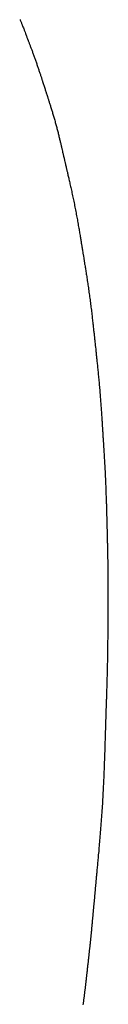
# Model space of a CAD drawing. Header units: millimetres. Extents: x -4577 to 1032787, y -66234 to 201209.
# Tile 107 of 256: x 3773.889 to 3774.042, y -8939.924 to -8938.216. Entities that reach past the tile are written whole.
import ezdxf

# ---------------------------------------------------------------- set-up
doc = ezdxf.new("R2010")
doc.units = ezdxf.units.MM
doc.linetypes.add('510_5_2OG_ELT_1004$0$11-07-22_DS_2OG$0$AUSGEZOGEN', pattern=[0])
doc.layers.add('510_5_2OG_ELT_1004$0$11-07-22_DS_2OG$0$EBENE_1', color=8, linetype='510_5_2OG_ELT_1004$0$11-07-22_DS_2OG$0$AUSGEZOGEN')

# ---------------------------------------------------------------- blocks, each defined once
blk = doc.blocks.new('510_5_2OG_ELT_1004')
at = {"layer": '510_5_2OG_ELT_1004$0$11-07-22_DS_2OG$0$EBENE_1'}
blk.add_lwpolyline([(3773.8894, -8938.1656), (3773.8898, -8938.1668), (3773.8903, -8938.168), (3773.8908, -8938.1692), (3773.8912, -8938.1704), (3773.8917, -8938.1715), (3773.8921, -8938.1726), (3773.8925, -8938.1737), (3773.893, -8938.1748), (3773.8933, -8938.1758), (3773.8937, -8938.1768), (3773.8944, -8938.1786), (3773.8951, -8938.1803), (3773.8957, -8938.1819), (3773.8962, -8938.1832), (3773.8967, -8938.1844), (3773.8974, -8938.1864), (3773.898, -8938.1878), (3773.8987, -8938.1898), (3773.8995, -8938.192), (3773.8999, -8938.193), (3773.9005, -8938.1946), (3773.9009, -8938.1956), (3773.9013, -8938.1967), (3773.9018, -8938.198), (3773.9024, -8938.1995), (3773.9034, -8938.2021), (3773.9037, -8938.203), (3773.9041, -8938.204), (3773.9045, -8938.205), (3773.9049, -8938.2061), (3773.9053, -8938.2072), (3773.9058, -8938.2084), (3773.9062, -8938.2095), (3773.9067, -8938.2108), (3773.9071, -8938.212), (3773.9076, -8938.2133), (3773.9081, -8938.2146), (3773.9086, -8938.2159), (3773.9091, -8938.2173), (3773.9096, -8938.2186), (3773.9101, -8938.22), (3773.9107, -8938.2214), (3773.9112, -8938.2229), (3773.9117, -8938.2243), (3773.9122, -8938.2258), (3773.9128, -8938.2273), (3773.9133, -8938.2288), (3773.9139, -8938.2303), (3773.9144, -8938.2318), (3773.915, -8938.2333), (3773.9155, -8938.2348), (3773.916, -8938.2363), (3773.9166, -8938.2379), (3773.9171, -8938.2394), (3773.9177, -8938.2409), (3773.9182, -8938.2425), (3773.9187, -8938.244), (3773.9192, -8938.2455), (3773.9197, -8938.247), (3773.9203, -8938.2485), (3773.9208, -8938.25), (3773.9213, -8938.2515), (3773.9218, -8938.253), (3773.9222, -8938.2544), (3773.9227, -8938.2559), (3773.9232, -8938.2573), (3773.9237, -8938.2587), (3773.9241, -8938.26), (3773.9246, -8938.2614), (3773.925, -8938.2627), (3773.9254, -8938.264), (3773.9258, -8938.2653), (3773.9263, -8938.2665), (3773.9266, -8938.2677), (3773.927, -8938.2689), (3773.9274, -8938.2701), (3773.9278, -8938.2712), (3773.9281, -8938.2722), (3773.9284, -8938.2733), (3773.9291, -8938.2752), (3773.9296, -8938.2769), (3773.9301, -8938.2785), (3773.9306, -8938.2799), (3773.931, -8938.2811), (3773.9316, -8938.2831), (3773.9321, -8938.2846), (3773.9327, -8938.2864), (3773.933, -8938.2875), (3773.9336, -8938.2894), (3773.934, -8938.2905), (3773.9345, -8938.2922), (3773.9349, -8938.2932), (3773.9353, -8938.2944), (3773.9357, -8938.2958), (3773.9362, -8938.2974), (3773.9368, -8938.2991), (3773.9371, -8938.3001), (3773.9374, -8938.3011), (3773.9378, -8938.3022), (3773.9381, -8938.3033), (3773.9385, -8938.3045), (3773.9389, -8938.3057), (3773.9393, -8938.307), (3773.9397, -8938.3083), (3773.9401, -8938.3096), (3773.9406, -8938.311), (3773.941, -8938.3124), (3773.9415, -8938.3139), (3773.942, -8938.3154), (3773.9424, -8938.3169), (3773.9429, -8938.3185), (3773.9434, -8938.3201), (3773.9439, -8938.3217), (3773.9444, -8938.3233), (3773.9449, -8938.3249), (3773.9454, -8938.3266), (3773.9459, -8938.3283), (3773.9464, -8938.33), (3773.9469, -8938.3318), (3773.9475, -8938.3335), (3773.948, -8938.3353), (3773.9485, -8938.337), (3773.949, -8938.3388), (3773.9495, -8938.3406), (3773.95, -8938.3424), (3773.9505, -8938.3442), (3773.951, -8938.346), (3773.9515, -8938.3478), (3773.9519, -8938.3495), (3773.9524, -8938.3513), (3773.9529, -8938.3531), (3773.9534, -8938.3549), (3773.9538, -8938.3566), (3773.9543, -8938.3584), (3773.9547, -8938.3601), (3773.9552, -8938.3619), (3773.9556, -8938.3636), (3773.956, -8938.3653), (3773.9564, -8938.367), (3773.9568, -8938.3686), (3773.9572, -8938.3703), (3773.9576, -8938.3719), (3773.958, -8938.3734), (3773.9584, -8938.375), (3773.9587, -8938.3765), (3773.9591, -8938.378), (3773.9594, -8938.3795), (3773.9598, -8938.3809), (3773.9601, -8938.3823), (3773.9604, -8938.3837), (3773.9607, -8938.385), (3773.961, -8938.3863), (3773.9613, -8938.3875), (3773.9616, -8938.3887), (3773.9619, -8938.3899), (3773.9621, -8938.391), (3773.9624, -8938.392), (3773.9628, -8938.394), (3773.9632, -8938.3958), (3773.9636, -8938.3974), (3773.9639, -8938.3989), (3773.9643, -8938.4002), (3773.9645, -8938.4014), (3773.9648, -8938.4025), (3773.9652, -8938.4044), (3773.9656, -8938.406), (3773.9659, -8938.4075), (3773.9663, -8938.4088), (3773.9666, -8938.4102), (3773.9672, -8938.4127), (3773.9674, -8938.4138), (3773.9677, -8938.4149), (3773.968, -8938.4162), (3773.9683, -8938.4176), (3773.9687, -8938.4193), (3773.9691, -8938.4211), (3773.9693, -8938.4221), (3773.9696, -8938.4232), (3773.9698, -8938.4243), (3773.9701, -8938.4255), (3773.9704, -8938.4267), (3773.9707, -8938.428), (3773.971, -8938.4294), (3773.9714, -8938.4308), (3773.9717, -8938.4324), (3773.9721, -8938.4339), (3773.9724, -8938.4356), (3773.9728, -8938.4373), (3773.9733, -8938.4391), (3773.9737, -8938.4409), (3773.9741, -8938.4428), (3773.9745, -8938.4447), (3773.975, -8938.4467), (3773.9755, -8938.4488), (3773.9759, -8938.4508), (3773.9764, -8938.453), (3773.9769, -8938.4551), (3773.9774, -8938.4573), (3773.9779, -8938.4596), (3773.9784, -8938.4619), (3773.9789, -8938.4642), (3773.9794, -8938.4665), (3773.9799, -8938.4689), (3773.9804, -8938.4713), (3773.9809, -8938.4737), (3773.9814, -8938.4761), (3773.9819, -8938.4785), (3773.9825, -8938.481), (3773.983, -8938.4835), (3773.9835, -8938.486), (3773.984, -8938.4885), (3773.9845, -8938.491), (3773.985, -8938.4935), (3773.9855, -8938.496), (3773.9859, -8938.4985), (3773.9864, -8938.501), (3773.9869, -8938.5035), (3773.9874, -8938.506), (3773.9878, -8938.5084), (3773.9883, -8938.5109), (3773.9887, -8938.5133), (3773.9891, -8938.5157), (3773.9896, -8938.5181), (3773.99, -8938.5205), (3773.9904, -8938.5228), (3773.9908, -8938.5251), (3773.9912, -8938.5274), (3773.9916, -8938.5296), (3773.992, -8938.5318), (3773.9923, -8938.5339), (3773.9927, -8938.536), (3773.993, -8938.5381), (3773.9934, -8938.5401), (3773.9937, -8938.542), (3773.994, -8938.5439), (3773.9943, -8938.5457), (3773.9946, -8938.5475), (3773.9949, -8938.5492), (3773.9951, -8938.5508), (3773.9954, -8938.5524), (3773.9956, -8938.5538), (3773.9958, -8938.5552), (3773.9961, -8938.5565), (3773.9963, -8938.5578), (3773.9964, -8938.5589), (3773.9966, -8938.56), (3773.9969, -8938.562), (3773.9972, -8938.5636), (3773.9974, -8938.565), (3773.9978, -8938.5672), (3773.9981, -8938.5694), (3773.9985, -8938.5716), (3773.9987, -8938.573), (3773.9989, -8938.574), (3773.9991, -8938.5752), (3773.9993, -8938.5767), (3773.9997, -8938.5793), (3773.9999, -8938.5804), (3774.0001, -8938.5815), (3774.0003, -8938.5827), (3774.0005, -8938.584), (3774.0007, -8938.5853), (3774.0009, -8938.5867), (3774.0012, -8938.5883), (3774.0014, -8938.5899), (3774.0017, -8938.5915), (3774.002, -8938.5933), (3774.0023, -8938.5951), (3774.0026, -8938.597), (3774.0029, -8938.5989), (3774.0032, -8938.6009), (3774.0035, -8938.603), (3774.0039, -8938.6051), (3774.0042, -8938.6072), (3774.0045, -8938.6094), (3774.0049, -8938.6117), (3774.0053, -8938.614), (3774.0056, -8938.6163), (3774.006, -8938.6187), (3774.0063, -8938.6211), (3774.0067, -8938.6236), (3774.0071, -8938.626), (3774.0074, -8938.6285), (3774.0078, -8938.631), (3774.0082, -8938.6336), (3774.0085, -8938.6361), (3774.0089, -8938.6387), (3774.0093, -8938.6413), (3774.0096, -8938.6439), (3774.01, -8938.6465), (3774.0103, -8938.6491), (3774.0107, -8938.6517), (3774.011, -8938.6543), (3774.0114, -8938.6569), (3774.0117, -8938.6595), (3774.012, -8938.6621), (3774.0123, -8938.6646), (3774.0127, -8938.6672), (3774.013, -8938.6697), (3774.0133, -8938.6722), (3774.0136, -8938.6747), (3774.0139, -8938.6771), (3774.0142, -8938.6796), (3774.0144, -8938.6819), (3774.0147, -8938.6843), (3774.015, -8938.6866), (3774.0152, -8938.6889), (3774.0155, -8938.6911), (3774.0157, -8938.6933), (3774.016, -8938.6954), (3774.0162, -8938.6974), (3774.0164, -8938.6994), (3774.0166, -8938.7014), (3774.0168, -8938.7033), (3774.017, -8938.7051), (3774.0172, -8938.7068), (3774.0174, -8938.7085), (3774.0176, -8938.7101), (3774.0177, -8938.7116), (3774.0179, -8938.7131), (3774.018, -8938.7145), (3774.0182, -8938.7157), (3774.0183, -8938.7169), (3774.0184, -8938.718), (3774.0186, -8938.72), (3774.0188, -8938.7217), (3774.019, -8938.7232), (3774.0192, -8938.7253), (3774.0194, -8938.7275), (3774.0196, -8938.7294), (3774.0199, -8938.7318), (3774.02, -8938.733), (3774.0202, -8938.7345), (3774.0205, -8938.7371), (3774.0206, -8938.7382), (3774.0207, -8938.7393), (3774.0208, -8938.7405), (3774.021, -8938.7418), (3774.0211, -8938.7432), (3774.0213, -8938.7446), (3774.0214, -8938.7462), (3774.0216, -8938.7478), (3774.0218, -8938.7495), (3774.022, -8938.7513), (3774.0222, -8938.7531), (3774.0224, -8938.755), (3774.0226, -8938.757), (3774.0228, -8938.759), (3774.023, -8938.7611), (3774.0232, -8938.7632), (3774.0235, -8938.7654), (3774.0237, -8938.7677), (3774.0239, -8938.77), (3774.0241, -8938.7723), (3774.0244, -8938.7747), (3774.0246, -8938.7771), (3774.0249, -8938.7795), (3774.0251, -8938.782), (3774.0253, -8938.7845), (3774.0256, -8938.7871), (3774.0258, -8938.7896), (3774.0261, -8938.7922), (3774.0263, -8938.7948), (3774.0265, -8938.7974), (3774.0268, -8938.8), (3774.027, -8938.8027), (3774.0272, -8938.8053), (3774.0275, -8938.808), (3774.0277, -8938.8106), (3774.0279, -8938.8133), (3774.0281, -8938.8159), (3774.0283, -8938.8185), (3774.0285, -8938.8211), (3774.0287, -8938.8237), (3774.0289, -8938.8263), (3774.0291, -8938.8289), (3774.0293, -8938.8314), (3774.0295, -8938.834), (3774.0297, -8938.8364), (3774.0299, -8938.8389), (3774.03, -8938.8413), (3774.0302, -8938.8437), (3774.0304, -8938.846), (3774.0305, -8938.8483), (3774.0307, -8938.8506), (3774.0308, -8938.8528), (3774.031, -8938.8549), (3774.0311, -8938.857), (3774.0312, -8938.8591), (3774.0314, -8938.8611), (3774.0315, -8938.863), (3774.0316, -8938.8648), (3774.0317, -8938.8666), (3774.0318, -8938.8683), (3774.0319, -8938.8699), (3774.032, -8938.8715), (3774.0321, -8938.8729), (3774.0322, -8938.8743), (3774.0323, -8938.8756), (3774.0324, -8938.8768), (3774.0324, -8938.878), (3774.0326, -8938.88), (3774.0327, -8938.8817), (3774.0328, -8938.8832), (3774.0328, -8938.8844), (3774.0329, -8938.8862), (3774.033, -8938.8873), (3774.0331, -8938.8892), (3774.0332, -8938.8903), (3774.0333, -8938.892), (3774.0334, -8938.8932), (3774.0335, -8938.8947), (3774.0336, -8938.8973), (3774.0337, -8938.8984), (3774.0338, -8938.8995), (3774.0339, -8938.9006), (3774.0339, -8938.9019), (3774.034, -8938.9033), (3774.0341, -8938.9047), (3774.0342, -8938.9062), (3774.0343, -8938.9078), (3774.0344, -8938.9095), (3774.0345, -8938.9112), (3774.0346, -8938.913), (3774.0347, -8938.9149), (3774.0349, -8938.9168), (3774.035, -8938.9188), (3774.0351, -8938.9209), (3774.0352, -8938.923), (3774.0353, -8938.9252), (3774.0355, -8938.9274), (3774.0356, -8938.9296), (3774.0357, -8938.9319), (3774.0359, -8938.9343), (3774.036, -8938.9366), (3774.0361, -8938.939), (3774.0363, -8938.9415), (3774.0364, -8938.9439), (3774.0365, -8938.9464), (3774.0367, -8938.9489), (3774.0368, -8938.9515), (3774.0369, -8938.954), (3774.037, -8938.9566), (3774.0372, -8938.9592), (3774.0373, -8938.9618), (3774.0374, -8938.9644), (3774.0375, -8938.967), (3774.0376, -8938.9696), (3774.0377, -8938.9722), (3774.0379, -8938.9748), (3774.038, -8938.9773), (3774.0381, -8938.9799), (3774.0382, -8938.9825), (3774.0383, -8938.985), (3774.0383, -8938.9875), (3774.0384, -8938.99), (3774.0385, -8938.9925), (3774.0386, -8938.9949), (3774.0387, -8938.9973), (3774.0388, -8938.9997), (3774.0388, -8939.0021), (3774.0389, -8939.0044), (3774.039, -8939.0066), (3774.039, -8939.0088), (3774.0391, -8939.011), (3774.0392, -8939.0131), (3774.0392, -8939.0152), (3774.0393, -8939.0172), (3774.0393, -8939.0191), (3774.0394, -8939.021), (3774.0394, -8939.0228), (3774.0395, -8939.0246), (3774.0395, -8939.0263), (3774.0396, -8939.0279), (3774.0396, -8939.0294), (3774.0396, -8939.0308), (3774.0397, -8939.0322), (3774.0397, -8939.0335), (3774.0397, -8939.0347), (3774.0398, -8939.0358), (3774.0398, -8939.0378), (3774.0399, -8939.0396), (3774.0399, -8939.041), (3774.0399, -8939.0423), (3774.04, -8939.0441), (3774.04, -8939.046), (3774.0401, -8939.0482), (3774.0402, -8939.0506), (3774.0402, -8939.0518), (3774.0402, -8939.0532), (3774.0403, -8939.0558), (3774.0403, -8939.0568), (3774.0403, -8939.0579), (3774.0404, -8939.059), (3774.0404, -8939.0603), (3774.0404, -8939.0616), (3774.0405, -8939.063), (3774.0405, -8939.0645), (3774.0406, -8939.066), (3774.0406, -8939.0676), (3774.0406, -8939.0693), (3774.0407, -8939.071), (3774.0407, -8939.0728), (3774.0408, -8939.0747), (3774.0408, -8939.0766), (3774.0409, -8939.0786), (3774.0409, -8939.0807), (3774.041, -8939.0827), (3774.041, -8939.0849), (3774.041, -8939.087), (3774.0411, -8939.0892), (3774.0411, -8939.0915), (3774.0412, -8939.0938), (3774.0412, -8939.0961), (3774.0413, -8939.0984), (3774.0413, -8939.1008), (3774.0414, -8939.1032), (3774.0414, -8939.1056), (3774.0414, -8939.1081), (3774.0415, -8939.1105), (3774.0415, -8939.113), (3774.0415, -8939.1155), (3774.0416, -8939.118), (3774.0416, -8939.1205), (3774.0416, -8939.123), (3774.0417, -8939.1255), (3774.0417, -8939.128), (3774.0417, -8939.1304), (3774.0417, -8939.1329), (3774.0417, -8939.1354), (3774.0417, -8939.1379), (3774.0418, -8939.1404), (3774.0418, -8939.1429), (3774.0418, -8939.1454), (3774.0418, -8939.1479), (3774.0418, -8939.1504), (3774.0418, -8939.1529), (3774.0418, -8939.1554), (3774.0418, -8939.1579), (3774.0418, -8939.1604), (3774.0418, -8939.1629), (3774.0418, -8939.1654), (3774.0418, -8939.1679), (3774.0418, -8939.1704), (3774.0417, -8939.1729), (3774.0417, -8939.1754), (3774.0417, -8939.1779), (3774.0417, -8939.1804), (3774.0417, -8939.1829), (3774.0417, -8939.1854), (3774.0417, -8939.1879), (3774.0417, -8939.1904), (3774.0417, -8939.1929), (3774.0416, -8939.1954), (3774.0416, -8939.1979), (3774.0416, -8939.2004), (3774.0416, -8939.2029), (3774.0416, -8939.2054), (3774.0416, -8939.2079), (3774.0416, -8939.2104), (3774.0416, -8939.2129), (3774.0415, -8939.2154), (3774.0415, -8939.2179), (3774.0415, -8939.2204), (3774.0415, -8939.2229), (3774.0415, -8939.2253), (3774.0415, -8939.2278), (3774.0414, -8939.2303), (3774.0414, -8939.2328), (3774.0414, -8939.2353), (3774.0414, -8939.2378), (3774.0414, -8939.2403), (3774.0413, -8939.2428), (3774.0413, -8939.2453), (3774.0413, -8939.2478), (3774.0412, -8939.2503), (3774.0412, -8939.2528), (3774.0412, -8939.2553), (3774.0412, -8939.2578), (3774.0411, -8939.2603), (3774.0411, -8939.2628), (3774.041, -8939.2653), (3774.041, -8939.2678), (3774.041, -8939.2703), (3774.0409, -8939.2728), (3774.0409, -8939.2753), (3774.0408, -8939.2778), (3774.0408, -8939.2803), (3774.0407, -8939.2828), (3774.0407, -8939.2852), (3774.0406, -8939.2877), (3774.0405, -8939.2902), (3774.0405, -8939.2926), (3774.0404, -8939.2951), (3774.0404, -8939.2975), (3774.0403, -8939.2999), (3774.0402, -8939.3023), (3774.0402, -8939.3047), (3774.0401, -8939.307), (3774.04, -8939.3093), (3774.04, -8939.3116), (3774.0399, -8939.3139), (3774.0398, -8939.3162), (3774.0398, -8939.3184), (3774.0397, -8939.3206), (3774.0397, -8939.3227), (3774.0396, -8939.3249), (3774.0395, -8939.327), (3774.0395, -8939.329), (3774.0394, -8939.331), (3774.0393, -8939.333), (3774.0393, -8939.3349), (3774.0392, -8939.3368), (3774.0392, -8939.3387), (3774.0391, -8939.3404), (3774.039, -8939.3422), (3774.039, -8939.3439), (3774.0389, -8939.3456), (3774.0389, -8939.3472), (3774.0388, -8939.3487), (3774.0388, -8939.3503), (3774.0387, -8939.3518), (3774.0387, -8939.3532), (3774.0386, -8939.3546), (3774.0386, -8939.356), (3774.0386, -8939.3574), (3774.0385, -8939.3587), (3774.0385, -8939.36), (3774.0384, -8939.3613), (3774.0384, -8939.3625), (3774.0384, -8939.3637), (3774.0383, -8939.3649), (3774.0383, -8939.3661), (3774.0382, -8939.3673), (3774.0382, -8939.3684), (3774.0382, -8939.3695), (3774.0381, -8939.3706), (3774.0381, -8939.3717), (3774.0381, -8939.3728), (3774.038, -8939.3739), (3774.038, -8939.3749), (3774.038, -8939.376), (3774.0379, -8939.377), (3774.0379, -8939.3781), (3774.0379, -8939.3791), (3774.0378, -8939.3802), (3774.0378, -8939.3812), (3774.0378, -8939.3823), (3774.0377, -8939.3834), (3774.0377, -8939.3845), (3774.0377, -8939.3856), (3774.0376, -8939.3867), (3774.0376, -8939.3878), (3774.0376, -8939.389), (3774.0375, -8939.3902), (3774.0375, -8939.3914), (3774.0374, -8939.3926), (3774.0374, -8939.3939), (3774.0374, -8939.3953), (3774.0373, -8939.3966), (3774.0373, -8939.3981), (3774.0372, -8939.3995), (3774.0372, -8939.4011), (3774.0371, -8939.4026), (3774.0371, -8939.4043), (3774.037, -8939.406), (3774.037, -8939.4077), (3774.0369, -8939.4096), (3774.0368, -8939.4115), (3774.0368, -8939.4135), (3774.0367, -8939.4155), (3774.0366, -8939.4177), (3774.0366, -8939.4199), (3774.0365, -8939.4222), (3774.0364, -8939.4246), (3774.0363, -8939.4271), (3774.0363, -8939.4297), (3774.0362, -8939.4324), (3774.0361, -8939.4351), (3774.036, -8939.438), (3774.0359, -8939.4409), (3774.0358, -8939.4439), (3774.0357, -8939.4469), (3774.0356, -8939.4501), (3774.0355, -8939.4533), (3774.0354, -8939.4565), (3774.0352, -8939.4599), (3774.0351, -8939.4632), (3774.035, -8939.4667), (3774.0348, -8939.4701), (3774.0347, -8939.4736), (3774.0345, -8939.4772), (3774.0344, -8939.4808), (3774.0342, -8939.4845), (3774.0341, -8939.4881), (3774.0339, -8939.4918), (3774.0337, -8939.4956), (3774.0335, -8939.4993), (3774.0333, -8939.5031), (3774.0332, -8939.5069), (3774.0329, -8939.5107), (3774.0327, -8939.5146), (3774.0325, -8939.5184), (3774.0323, -8939.5222), (3774.0321, -8939.5261), (3774.0318, -8939.5299), (3774.0316, -8939.5338), (3774.0313, -8939.5376), (3774.0311, -8939.5414), (3774.0308, -8939.5452), (3774.0305, -8939.549), (3774.0302, -8939.5528), (3774.03, -8939.5566), (3774.0297, -8939.5603), (3774.0294, -8939.564), (3774.0291, -8939.5677), (3774.0288, -8939.5713), (3774.0285, -8939.575), (3774.0282, -8939.5785), (3774.0279, -8939.5821), (3774.0277, -8939.5856), (3774.0274, -8939.589), (3774.0271, -8939.5924), (3774.0268, -8939.5957), (3774.0265, -8939.599), (3774.0262, -8939.6022), (3774.0259, -8939.6054), (3774.0257, -8939.6085), (3774.0254, -8939.6115), (3774.0251, -8939.6145), (3774.0249, -8939.6174), (3774.0246, -8939.6202), (3774.0244, -8939.6229), (3774.0241, -8939.6255), (3774.0239, -8939.6281), (3774.0237, -8939.6306), (3774.0234, -8939.633), (3774.0232, -8939.6353), (3774.023, -8939.6375), (3774.0228, -8939.6397), (3774.0226, -8939.6418), (3774.0224, -8939.6438), (3774.0223, -8939.6457), (3774.0221, -8939.6476), (3774.0219, -8939.6494), (3774.0218, -8939.6512), (3774.0216, -8939.6529), (3774.0215, -8939.6545), (3774.0213, -8939.6561), (3774.0212, -8939.6577), (3774.021, -8939.6592), (3774.0209, -8939.6606), (3774.0208, -8939.6621), (3774.0206, -8939.6635), (3774.0205, -8939.6648), (3774.0204, -8939.6662), (3774.0203, -8939.6675), (3774.0202, -8939.6688), (3774.02, -8939.67), (3774.0199, -8939.6713), (3774.0198, -8939.6725), (3774.0197, -8939.6737), (3774.0196, -8939.6749), (3774.0195, -8939.6761), (3774.0194, -8939.6773), (3774.0193, -8939.6786), (3774.0192, -8939.6798), (3774.019, -8939.681), (3774.0189, -8939.6822), (3774.0188, -8939.6834), (3774.0187, -8939.6846), (3774.0186, -8939.6858), (3774.0185, -8939.687), (3774.0184, -8939.6882), (3774.0183, -8939.6894), (3774.0182, -8939.6906), (3774.018, -8939.6918), (3774.0179, -8939.6931), (3774.0178, -8939.6943), (3774.0177, -8939.6955), (3774.0176, -8939.6968), (3774.0175, -8939.698), (3774.0174, -8939.6992), (3774.0173, -8939.7005), (3774.0171, -8939.7017), (3774.017, -8939.703), (3774.0169, -8939.7043), (3774.0168, -8939.7055), (3774.0167, -8939.7068), (3774.0166, -8939.7081), (3774.0164, -8939.7094), (3774.0163, -8939.7106), (3774.0162, -8939.7119), (3774.0161, -8939.7133), (3774.016, -8939.7146), (3774.0158, -8939.7159), (3774.0157, -8939.7172), (3774.0156, -8939.7186), (3774.0155, -8939.7199), (3774.0154, -8939.7212), (3774.0152, -8939.7226), (3774.0151, -8939.724), (3774.015, -8939.7253), (3774.0149, -8939.7267), (3774.0147, -8939.7281), (3774.0146, -8939.7295), (3774.0145, -8939.7309), (3774.0143, -8939.7323), (3774.0142, -8939.7337), (3774.0141, -8939.7351), (3774.0139, -8939.7365), (3774.0138, -8939.7379), (3774.0137, -8939.7393), (3774.0135, -8939.7407), (3774.0134, -8939.7421), (3774.0133, -8939.7435), (3774.0131, -8939.745), (3774.013, -8939.7464), (3774.0129, -8939.7478), (3774.0127, -8939.7492), (3774.0126, -8939.7507), (3774.0124, -8939.7521), (3774.0123, -8939.7535), (3774.0121, -8939.755), (3774.012, -8939.7564), (3774.0119, -8939.7578), (3774.0117, -8939.7593), (3774.0116, -8939.7607), (3774.0114, -8939.7621), (3774.0113, -8939.7635), (3774.0111, -8939.7649), (3774.011, -8939.7664), (3774.0108, -8939.7678), (3774.0107, -8939.7691), (3774.0105, -8939.7705), (3774.0104, -8939.7719), (3774.0102, -8939.7732), (3774.0101, -8939.7746), (3774.01, -8939.7759), (3774.0098, -8939.7772), (3774.0097, -8939.7785), (3774.0095, -8939.7798), (3774.0094, -8939.781), (3774.0093, -8939.7823), (3774.0091, -8939.7835), (3774.009, -8939.7847), (3774.0089, -8939.7858), (3774.0088, -8939.787), (3774.0086, -8939.7881), (3774.0085, -8939.7892), (3774.0084, -8939.7902), (3774.0083, -8939.7913), (3774.0081, -8939.7932), (3774.0079, -8939.7951), (3774.0077, -8939.7968), (3774.0075, -8939.7983), (3774.0073, -8939.7998), (3774.0072, -8939.8011), (3774.0071, -8939.8024), (3774.0069, -8939.8035), (3774.0068, -8939.8046), (3774.0066, -8939.8066), (3774.0064, -8939.8084), (3774.0062, -8939.81), (3774.006, -8939.8116), (3774.0059, -8939.8132), (3774.0057, -8939.8149), (3774.0055, -8939.8165), (3774.0053, -8939.8182), (3774.0051, -8939.82), (3774.0048, -8939.8228), (3774.0047, -8939.8238), (3774.0046, -8939.8249), (3774.0045, -8939.8259), (3774.0043, -8939.827), (3774.0042, -8939.8282), (3774.0041, -8939.8293), (3774.0039, -8939.8305), (3774.0038, -8939.8316), (3774.0037, -8939.8328), (3774.0035, -8939.8341), (3774.0034, -8939.8353), (3774.0033, -8939.8365), (3774.0031, -8939.8378), (3774.003, -8939.8391), (3774.0028, -8939.8403), (3774.0027, -8939.8416), (3774.0025, -8939.8429), (3774.0024, -8939.8441), (3774.0022, -8939.8454), (3774.0021, -8939.8467), (3774.0019, -8939.8479), (3774.0017, -8939.8492), (3774.0016, -8939.8505), (3774.0014, -8939.8518), (3774.0013, -8939.853), (3774.0011, -8939.8543), (3774.0009, -8939.8556), (3774.0008, -8939.8568), (3774.0006, -8939.8581), (3774.0005, -8939.8594), (3774.0003, -8939.8606), (3774.0001, -8939.8619), (3774, -8939.8632), (3773.9998, -8939.8644), (3773.9996, -8939.8657), (3773.9995, -8939.8669), (3773.9993, -8939.8681), (3773.9992, -8939.8693), (3773.999, -8939.8704), (3773.9989, -8939.8716), (3773.9988, -8939.8726), (3773.9985, -8939.8746)], dxfattribs=at)

msp = doc.modelspace()

# ---------------------------------------------------------------- block references
msp.add_blockref('510_5_2OG_ELT_1004', (0, -0.0503))

doc.saveas('drawing.dxf')
